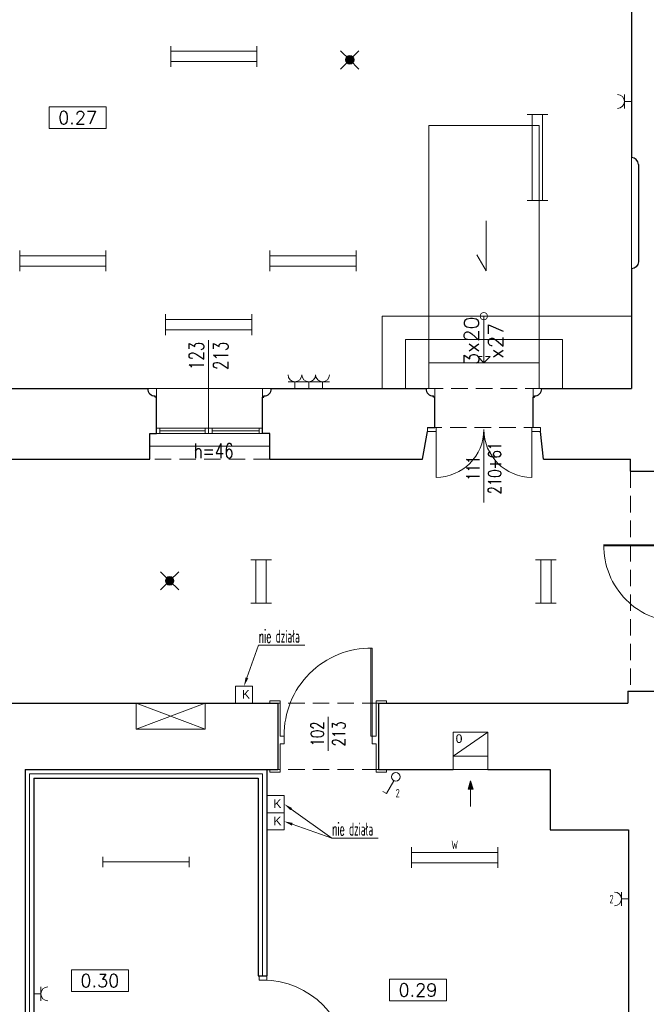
# Model space of a CAD drawing. Header units: millimetres. Extents: x 7052 to 69970, y -1719 to 15326.
# Tile 17 of 160: x 21839 to 22565, y 708 to 1850. Entities that reach past the tile are written whole.
import ezdxf
from ezdxf import colors
from ezdxf.entities.mleader import LeaderData, LeaderLine
from ezdxf.math import Vec2, Vec3

# ---------------------------------------------------------------- set-up
doc = ezdxf.new("R2010")
doc.units = ezdxf.units.MM
doc.linetypes.add('HIDDEN', pattern=[9.525, 6.35, -3.175])
for name, color, linetype, lineweight in [('m_cienka', 7, 'Continuous', 5), ('m_elektryka', 10, 'Continuous', 5), ('m_stolarka', 7, 'Continuous', 9), ('m_tekst', 7, 'Continuous', 13), ('m_went+klima', 1, 'Continuous', 5), ('m_wentylacja', 7, 'Continuous', 5), ('m_ściany', 7, 'Continuous', 30)]:
    doc.layers.add(name, color=color, linetype=linetype, lineweight=lineweight)
doc.styles.add('DIM', font='dim', dxfattribs={"width": 0.75})
doc.styles.add('ROMANS', font='Romans.shx', dxfattribs={"height": 0.2})
doc.styles.get("Standard").update_dxf_attribs({"font": 'arial.ttf'})
doc.styles.add('styl1', font='simplex.shx', dxfattribs={"width": 0.75})
doc.styles.add('WYM', font='simplex.shx', dxfattribs={"width": 0.5})
doc.styles.add('XFINE', font='tahoma.ttf')
doc.linetypes.add('BATTING', pattern='A,0.0001,-0.1,[134,ltypeshp.shx,S=0.1,R=0,X=-0.1,Y=0],-0.2,[134,ltypeshp.shx,S=0.1,R=180,X=0.1,Y=0],-0.1', length=0.4001)

# ---------------------------------------------------------------- blocks, each defined once
blk = doc.blocks.new('skrz1')
at = {"layer": 'm_stolarka', "color": 0}
for p, q in [((0, 0), (0, -101)), ((0, 0), (1.6, 0)), ((1.6, 0), (1.6, -101))]:
    blk.add_line(p, q, dxfattribs=at)
blk.add_arc((1.3, -1.3), 99.7, 269.2623, 0.7377, dxfattribs=at)
blk = doc.blocks.new('SKRZ7')
at = {"layer": 'm_stolarka', "color": 0}
for p, q in [((-212773.8, 101585.9), (-212863.8, 101585.9)), ((-212773.8, 101584.4), (-212863.8, 101584.4)), ((-212773.8, 101584.4), (-212773.8, 101585.9))]:
    blk.add_line(p, q, dxfattribs=at)
blk.add_arc((-212775, 101585.5), 88.9, 89.2623, 180.7377, dxfattribs=at)
blk = doc.blocks.new('strz')
at = {"layer": 'm_wentylacja', "ltscale": 2}
h = blk.add_hatch(color=0, dxfattribs=at)
h.paths.add_polyline_path([(0, 9.8), (-2.9, 9.8), (0, 0)])
h.paths.add_polyline_path([(2.9, 9.8), (0, 9.8), (0, 0)])
at = {"layer": 'm_wentylacja', "color": 0, "ltscale": 2}
for p, q in [((0, 0), (0, 29.8)), ((0, 0), (-2.9, 9.8)), ((-2.9, 9.8), (2.9, 9.8)), ((0, 0), (2.9, 9.8))]:
    blk.add_line(p, q, dxfattribs=at)
blk = doc.blocks.new('świetlówka 2')
at = {"layer": 'm_elektryka', "color": 0, "ltscale": 0.4}
for p, q in [((-100, -6), (-100, 0)), ((0, -6), (0, 0)), ((-100, -6), (0, -6)), ((-100, -12), (-100, -6)), ((0, -12), (0, -6)), ((-100, -18), (-100, -12)), ((-100, -18), (0, -18)), ((-100, -24), (-100, -18)), ((0, -18), (0, -12)), ((0, -24), (0, -18))]:
    blk.add_line(p, q, dxfattribs=at)
blk = doc.blocks.new('świetlówka 1')
at = {"layer": 'm_elektryka', "color": 0, "ltscale": 0.4}
for p, q in [((0, 0), (0, 6)), ((0, 0), (100, 0)), ((0, -6), (0, 0)), ((100, 0), (100, 6)), ((100, -6), (100, 0))]:
    blk.add_line(p, q, dxfattribs=at)
blk = doc.blocks.new('gniazdo z u')
at = {"layer": 'm_elektryka', "color": 0}
for p, q in [((-20, -10), (0, -10)), ((-10, -20), (-10, -10))]:
    blk.add_line(p, q, dxfattribs=at)
blk.add_arc((-10, 0), 10, 180, 0, dxfattribs=at)
blk = doc.blocks.new('właczn ik pojedynczy')
at = {"layer": 'm_elektryka', "color": 0}
for p in [(-12.4, 12.7), (0, 0)]:
    blk.add_line(p, (-14.8, 8.3), dxfattribs=at)
blk.add_circle((4.4, -2.4), 5, dxfattribs=at)

msp = doc.modelspace()

# ---------------------------------------------------------------- hatches: boundary and pattern name
at = {"layer": 'm_elektryka'}
h = msp.add_hatch(color=0, dxfattribs=at)
h.dxf.hatch_style = 1
h.paths.add_polyline_path([(22226.5, 1803.7, 1), (22216.5, 1803.7, 1)])
h = msp.add_hatch(color=0, dxfattribs=at)
h.dxf.hatch_style = 1
h.paths.add_polyline_path([(22017.8, 1199.5, 1), (22007.8, 1199.5, 1)])

# ---------------------------------------------------------------- linework, layer by layer
at = {"layer": 'm_cienka', "color": 0}
for p, q in [((21873.1, 1749.1), (21873.1, 1724.1)), ((21939.1, 1749.1), (21873.1, 1749.1)), ((21939.1, 1724.1), (21939.1, 1749.1)), ((21873.1, 1724.1), (21939.1, 1724.1)), ((21898.9, 748.2), (21898.9, 723.2)), ((21964.9, 748.2), (21898.9, 748.2)), ((21964.9, 723.2), (21964.9, 748.2)), ((22267.5, 737.4), (22267.5, 712.4)), ((22333.5, 737.4), (22267.5, 737.4)), ((22333.5, 712.4), (22333.5, 737.4)), ((21898.9, 723.2), (21964.9, 723.2)), ((22267.5, 712.4), (22333.5, 712.4))]:
    msp.add_line(p, q, dxfattribs=at)
at = {"layer": 'm_cienka', "color": 0, "ltscale": 2}
for p, q in [((22548, 1690.5), (22548, 1561.5)), ((22379.5, 1617.2), (22379.5, 1559.1)), ((22379.5, 1559.1), (22368.8, 1577.6)), ((22377, 1506.5), (22377, 1452.5)), ((21987.5, 1422.5), (22130.5, 1422.5)), ((22377, 1375), (22377, 1290.4)), ((22129, 1355.5), (21990, 1355.5)), ((22196.4, 1041.8), (22196.4, 1002.2))]:
    msp.add_line(p, q, dxfattribs=at)
at = {"layer": 'm_cienka', "color": 0, "ltscale": 3}
msp.add_line((22058, 1370.5), (22058, 1478.5), dxfattribs=at)
at = {"layer": 'm_cienka', "color": 0, "linetype": 'HIDDEN', "ltscale": 3}
for p, q in [((22444, 1422.5), (22310, 1422.5)), ((22442.5, 1377.5), (22311.5, 1377.5)), ((22129, 1340.5), (21990, 1340.5)), ((22547, 1326.5), (22547, 1071.5)), ((22255, 1057.5), (22138, 1057.5)), ((22255, 980.5), (22138, 980.5))]:
    msp.add_line(p, q, dxfattribs=at)
at = {"layer": 'm_cienka', "color": 0, "linetype": 'BATTING', "ltscale": 11}
for p, q in [((21850.5, 975.5), (22120.5, 975.5)), ((21850.5, 975.5), (21850.5, 385.5)), ((22120.5, 975.5), (22120.5, 741.5))]:
    msp.add_line(p, q, dxfattribs=at)
at = {"layer": 'm_cienka', "color": 0, "ltscale": 2}
msp.add_lwpolyline([(22313, 1452.5), (22441, 1452.5), (22441, 1727.5), (22313, 1727.5)], close=True, dxfattribs=at)
for points in [[(22548, 1506.5), (22259, 1506.5), (22259, 1422.5)], [(22468, 1422.5), (22468, 1479.5), (22286, 1479.5), (22286, 1422.5)], [(22441, 1422.5), (22441, 1452.5), (22313, 1452.5), (22313, 1422.5)], [(21997.5, 1412.5), (21997.5, 1422.5), (21987.5, 1422.5)], [(22120.5, 1412.5), (22120.5, 1422.5), (22130.5, 1422.5)], [(22320, 1412.5), (22320, 1422.5), (22310, 1422.5)], [(22434, 1412.5), (22434, 1422.5), (22444, 1422.5)]]:
    msp.add_lwpolyline(points, dxfattribs=at)
at = {"layer": 'm_cienka', "color": 0}
msp.add_lwpolyline([(22379, 1459.7), (22384.2, 1459.7), (22377, 1452.5), (22369.8, 1459.7), (22375, 1459.7)], dxfattribs=at)
at = {"layer": 'm_cienka', "color": 0, "ltscale": 2}
msp.add_circle((22377, 1506.5), 4.25, dxfattribs=at)
at = {"layer": 'm_elektryka', "color": 0}
for p, q in [((22221.5, 1803.7), (22210.9, 1814.3)), ((22221.5, 1803.7), (22232.1, 1814.3)), ((22221.5, 1803.7), (22210.9, 1793.1)), ((22221.5, 1803.7), (22232.1, 1793.1)), ((22106.8, 1223.7), (22130.8, 1223.7)), ((22112.8, 1223.7), (22112.8, 1173.7)), ((22124.8, 1173.7), (22124.8, 1223.7)), ((22436.8, 1223.7), (22460.8, 1223.7)), ((22442.8, 1223.7), (22442.8, 1173.7)), ((22454.8, 1173.7), (22454.8, 1223.7)), ((22012.8, 1199.5), (22002.2, 1210.1)), ((22012.8, 1199.5), (22002.2, 1188.9)), ((22012.8, 1199.5), (22023.4, 1210.1)), ((22012.8, 1199.5), (22023.4, 1188.9)), ((22106.8, 1173.7), (22130.8, 1173.7)), ((22436.8, 1173.7), (22460.8, 1173.7)), ((21974, 1027.5), (21974, 1057.5)), ((21974, 1057.5), (22054, 1027.5)), ((21974, 1027.5), (22054, 1057.5)), ((22054, 1057.5), (22054, 1027.5)), ((22054, 1027.5), (21974, 1027.5))]:
    msp.add_line(p, q, dxfattribs=at)
for centre in [(22221.5, 1803.7), (22012.8, 1199.5)]:
    msp.add_circle(centre, 5, dxfattribs=at)
at = {"layer": 'm_stolarka', "color": 0, "ltscale": 2}
for p, q in [((21997.5, 1376.5), (22120.5, 1376.5)), ((21997.5, 1376.5), (21997.5, 1370.5)), ((21997.5, 1370.5), (22120.5, 1370.5)), ((22001.5, 1376.5), (22001.5, 1370.5)), ((22054, 1373.5), (22001.5, 1373.5)), ((22054, 1376.5), (22054, 1370.5)), ((22058, 1376.5), (22058, 1370.5)), ((22062, 1376.5), (22062, 1370.5)), ((22116.5, 1373.5), (22062, 1373.5)), ((22116.5, 1376.5), (22116.5, 1370.5)), ((22120.5, 1376.5), (22120.5, 1370.5))]:
    msp.add_line(p, q, dxfattribs=at)
at = {"layer": 'm_stolarka', "color": 0, "ltscale": 3}
for p, q in [((22311.5, 1372.5), (22311.5, 1377.5)), ((22311.5, 1377.5), (22320, 1377.5)), ((22321.5, 1372.5), (22311.5, 1372.5)), ((22321.5, 1377.5), (22321.5, 1372.5)), ((22321.5, 1375), (22321.5, 1319.5)), ((22442.5, 1377.5), (22432.5, 1377.5)), ((22432.5, 1377.5), (22432.5, 1372.5)), ((22432.5, 1375), (22432.5, 1319.5)), ((22432.5, 1372.5), (22442.5, 1372.5)), ((22442.5, 1372.5), (22442.5, 1377.5))]:
    msp.add_line(p, q, dxfattribs=at)
at = {"layer": 'm_stolarka', "color": 0}
for p, q in [((22116.5, 741.5), (22125.5, 741.5)), ((22116.5, 736.5), (22116.5, 741.5)), ((22125.5, 736.5), (22116.5, 736.5)), ((22125.5, 741.5), (22125.5, 736.5))]:
    msp.add_line(p, q, dxfattribs=at)
at = {"layer": 'm_stolarka', "color": 0, "ltscale": 2}
for points in [[(22141, 1010.5), (22141, 977.5), (22129, 977.5), (22129, 980.5), (22129, 980.5), (22129, 980.5), (22138, 980.5), (22138, 1057.5), (22129, 1057.5), (22129, 1057.5), (22129, 1057.5), (22129, 1060.5), (22141, 1060.5), (22141, 1019.5), (22145.5, 1019.5), (22145.5, 1010.5), (22141, 1010.5)], [(22252, 1010.5), (22252, 977.5), (22264, 977.5), (22264, 980.5), (22264, 980.5), (22264, 980.5), (22255, 980.5), (22255, 1057.5), (22264, 1057.5), (22264, 1057.5), (22264, 1057.5), (22264, 1060.5), (22252, 1060.5), (22252, 1019.5), (22247.5, 1019.5), (22247.5, 1010.5), (22252, 1010.5)]]:
    msp.add_lwpolyline(points, dxfattribs=at)
at = {"layer": 'm_stolarka', "color": 0, "ltscale": 3}
for centre, radius, start, end in [((22321.5, 1375), 55.5, 270, 0), ((22432.5, 1375), 55.5, 180, 270), ((22120.5, 637.5), 99, 0, 89.7074)]:
    msp.add_arc(centre, radius, start, end, dxfattribs=at)
at = {"layer": 'm_went+klima', "color": 0}
for p, q in [((22109, 1077.5), (22089, 1077.5)), ((22089, 1077.5), (22089, 1057.5)), ((22109, 1057.5), (22109, 1077.5)), ((22089, 1057.5), (22109, 1057.5)), ((22145.5, 950.5), (22125.5, 950.5)), ((22125.5, 950.5), (22125.5, 930.5)), ((22145.5, 930.5), (22145.5, 950.5)), ((22145.5, 930.5), (22125.5, 930.5)), ((22125.5, 930.5), (22125.5, 910.5)), ((22125.5, 930.5), (22145.5, 930.5)), ((22145.5, 910.5), (22145.5, 930.5)), ((22125.5, 910.5), (22145.5, 910.5))]:
    msp.add_line(p, q, dxfattribs=at)
at = {"layer": 'm_wentylacja', "color": 0, "ltscale": 2}
msp.add_line((22381.5, 1024), (22341.5, 996), dxfattribs=at)
at = {"layer": 'm_wentylacja', "color": 0}
for p, q in [((22341.5, 996), (22341.5, 980.5)), ((22381.5, 996), (22381.5, 980.5)), ((22341.5, 980.5), (22381.5, 980.5))]:
    msp.add_line(p, q, dxfattribs=at)
at = {"layer": 'm_wentylacja', "color": 0, "ltscale": 2}
msp.add_lwpolyline([(22341.5, 1024), (22341.5, 996), (22381.5, 996), (22381.5, 1024)], close=True, dxfattribs=at)
at = {"layer": 'm_ściany', "color": 0, "ltscale": 2}
for p, q in [((22548, 1931.5), (22548, 1690.5)), ((22556, 1682.5), (22556, 1569.5)), ((22548, 1561.5), (22548, 1422.5)), ((21811, 1422.5), (21987.5, 1422.5)), ((22130.5, 1422.5), (22310, 1422.5)), ((22444, 1422.5), (22548, 1422.5)), ((21996, 1412.5), (21996, 1414)), ((21997.5, 1412.5), (21996, 1412.5)), ((21997.5, 1370.5), (21997.5, 1412.5)), ((22120.5, 1370.5), (22120.5, 1412.5)), ((22120.5, 1412.5), (22122, 1412.5)), ((22122, 1412.5), (22122, 1414)), ((22318.5, 1412.5), (22318.5, 1414)), ((22320, 1412.5), (22318.5, 1412.5)), ((22320, 1377.5), (22320, 1412.5)), ((22434, 1377.5), (22434, 1412.5)), ((22434, 1412.5), (22435.5, 1412.5)), ((22435.5, 1412.5), (22435.5, 1414)), ((21990, 1340.5), (21990, 1370.5)), ((21990, 1370.5), (21997.5, 1370.5)), ((22129, 1370.5), (22120.5, 1370.5)), ((22129, 1340.5), (22129, 1370.5)), ((22306, 1340.5), (22311.5, 1372.5)), ((22311.5, 1377.5), (22320, 1377.5)), ((22446, 1340.5), (22442.5, 1372.5)), ((21819, 1340.5), (21990, 1340.5)), ((22129, 1340.5), (22306, 1340.5)), ((22446, 1340.5), (22547, 1340.5)), ((22547, 1326.5), (22547, 1340.5)), ((22547, 1326.5), (22606, 1326.5)), ((22544, 1071.5), (22544, 1057.5)), ((22544, 1071.5), (22606, 1071.5)), ((21580, 1057.5), (22138, 1057.5)), ((22138, 1057.5), (22138, 980.5)), ((22255, 1057.5), (22544, 1057.5)), ((22255, 1057.5), (22255, 980.5)), ((21845.5, 980.5), (22138, 980.5)), ((21845.5, 980.5), (21845.5, 298.5)), ((22125.5, 980.5), (22125.5, 741.5)), ((22255, 980.5), (22341.5, 980.5)), ((22381.5, 980.5), (22454, 980.5)), ((21855.5, 970.5), (22115.5, 970.5)), ((21855.5, 970.5), (21855.5, 390.5)), ((22115.5, 970.5), (22115.5, 741.5)), ((22544.5, 910.5), (22544.5, 542.5)), ((22115.5, 741.5), (22125.5, 741.5))]:
    msp.add_line(p, q, dxfattribs=at)
at = {"layer": 'm_ściany', "color": 0, "ltscale": 3}
for p, q in [((22454, 980.5), (22454, 910.5)), ((22454, 910.5), (22544.5, 910.5))]:
    msp.add_line(p, q, dxfattribs=at)
at = {"layer": 'm_ściany', "color": 0, "ltscale": 2}
for points in [[(22556, 1682.5, 0.414111), (22548, 1690.5)], [(22556, 1569.5, -0.414111), (22548, 1561.5)]]:
    msp.add_lwpolyline(points, format="xyb", dxfattribs=at)
for centre, start, end in [((21995.8, 1422.3), 178.849, 271.151), ((22122.2, 1422.3), 268.849, 1.151), ((22318.3, 1422.3), 178.849, 271.151), ((22435.7, 1422.3), 268.849, 1.151)]:
    msp.add_arc(centre, 8.33, start, end, dxfattribs=at)

# ---------------------------------------------------------------- block references
at = {"layer": 'm_elektryka', "color": 0}
for name, p in [('świetlówka 2', (22114, 1819.8)), ('świetlówka 2', (21939, 1582.5)), ('świetlówka 2', (22229, 1582.5)), ('świetlówka 2', (22108, 1508.6)), ('świetlówka 1', (21935.5, 873.5)), ('świetlówka 2', (22393.1, 890.5))]:
    msp.add_blockref(name, p, dxfattribs=at)
at = {"layer": 'm_elektryka', "color": 0, "xscale": 0.8, "yscale": 0.8, "zscale": 0.8}
for p, rotation in [((22532, 1763.5), 90), ((22528.5, 838.5), 90), ((21871.5, 712.5), 270)]:
    msp.add_blockref('gniazdo z u', p, dxfattribs=dict(at, rotation=rotation))
at = {"layer": 'm_elektryka', "color": 0, "rotation": 90}
for name, p in [('świetlówka 2', (22427, 1740.5)), ('właczn ik pojedynczy', (22272.6, 967.7))]:
    msp.add_blockref(name, p, dxfattribs=at)
at = {"layer": 'm_elektryka', "color": 0, "xscale": 0.8, "yscale": 0.8, "zscale": 0.8}
for p in [(22166, 1438.4), (22182, 1438.4), (22198, 1438.4)]:
    msp.add_blockref('gniazdo z u', p, dxfattribs=at)
at = {"layer": 'm_stolarka', "color": 0, "xscale": -1, "rotation": 180}
msp.add_blockref('SKRZ7', (235379.8, 102825.8), dxfattribs=at)
at = {"layer": 'm_stolarka', "color": 0, "xscale": 1.009900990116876, "yscale": 1.009900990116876, "zscale": 1.009900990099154, "rotation": 180}
msp.add_blockref('skrz1', (22247.5, 1019.5), dxfattribs=at)
at = {"layer": 'm_wentylacja', "color": 0, "xscale": -1, "rotation": 180}
msp.add_blockref('strz', (22361.5, 967.7), dxfattribs=at)

# ---------------------------------------------------------------- texts
at = {"layer": 'm_elektryka', "color": 0, "char_height": 10, "attachment_point": 1, "style": 'DIM'}
for s, insert in [('2', (22274.7, 958.2)), ('W', (22339.3, 898.3)), ('2', (22522.6, 835.3))]:
    msp.add_mtext_dynamic_manual_height_columns(s, width=54.427, gutter_width=75, heights=[0], dxfattribs=dict(at, insert=insert))
at = {"layer": 'm_tekst', "color": 0, "char_height": 15, "attachment_point": 5, "style": 'ROMANS'}
for s, insert in [('0.27', (21906.1, 1736.6)), ('0.30', (21931.9, 735.7)), ('0.29', (22300.5, 724.9))]:
    msp.add_mtext_dynamic_manual_height_columns(s, width=77.222, gutter_width=1, heights=[10.5], dxfattribs=dict(at, insert=insert))
at = {"layer": 'm_tekst', "color": 0, "insert": (22354.1, 1477.7), "char_height": 17, "attachment_point": 2, "rotation": 90, "style": 'XFINE'}
msp.add_mtext('\\Fsimplex|c238;3x20\\Px27', dxfattribs=at)
at = {"layer": 'm_tekst', "color": 0, "ltscale": 3, "attachment_point": 5, "rotation": 90, "style": 'styl1'}
for s, width, heights, insert, char_height in [('123\\P213', 67.252, [0], (22058, 1460.5), 17), ('111\\P210+61', 101.135, [131.5], (22377, 1330.2), 15), ('102\\P213', 53.057, [40], (22196.4, 1022), 15)]:
    msp.add_mtext_dynamic_manual_height_columns(s, width=width, gutter_width=350, heights=heights, dxfattribs=dict(at, insert=insert, char_height=char_height))
at = {"layer": 'm_tekst', "color": 0, "ltscale": 3, "insert": (22063.8, 1350.1), "char_height": 17, "attachment_point": 5, "style": 'styl1'}
msp.add_mtext_dynamic_manual_height_columns('h=46', width=67.252, gutter_width=350, heights=[0], dxfattribs=at)
at = {"layer": 'm_tekst', "color": 0, "char_height": 10, "attachment_point": 1}
for insert in [(22096.5, 1073), (22133, 946), (22133, 926)]:
    msp.add_mtext_dynamic_manual_height_columns('K', width=54.427, gutter_width=75, heights=[0], dxfattribs=dict(at, insert=insert))
at = {"layer": 'm_wentylacja', "ltscale": 2, "insert": (22344.3, 1021.5), "char_height": 10, "width": 70.617, "attachment_point": 1}
msp.add_mtext('0', dxfattribs=at)

# ---------------------------------------------------------------- leaders
at = {"layer": 'm_elektryka', "color": 0}
ml = msp.add_multileader_mtext('Standard', dxfattribs=at)
ml.set_content('nie działa', color=7, style='WYM')
ml.set_leader_properties(linetype='ByLayer', lineweight=-1)
ml.build(insert=Vec2(0, 0))
ml.multileader.update_dxf_attribs({"text_left_attachment_type": 5, "text_right_attachment_type": 5, "dogleg_length": 0.36, "arrow_head_size": 10})
ctx = ml.context
ctx.base_point, ctx.char_height, ctx.arrow_head_size, ctx.landing_gap_size, ctx.plane_origin = Vec3(22116, 1124.7), 15, 10, 0.09, Vec3(22099, 1077.5)
ctx.left_attachment, ctx.right_attachment = 5, 5
notes = []
notes.append((ctx, [(0, (1, 1, 0), (22115.7, 1124.7), (1, 0), 0.36, [(0, [(22099, 1077.5)], 0, [])])]))
ctx.mtext.insert, ctx.mtext.flow_direction = Vec3(22116.1, 1142.7), 5
ml = msp.add_multileader_mtext('Standard', dxfattribs=at)
ml.set_content('nie działa', color=7, style='WYM')
ml.set_leader_properties(linetype='ByLayer', lineweight=-1)
ml.build(insert=Vec2(0, 0))
ml.multileader.update_dxf_attribs({"text_left_attachment_type": 5, "text_right_attachment_type": 5, "dogleg_length": 0.36, "arrow_head_size": 10})
ctx = ml.context
ctx.base_point, ctx.char_height, ctx.arrow_head_size, ctx.landing_gap_size, ctx.plane_origin = Vec3(22201, 901), 15, 10, 0.09, Vec3(22145.5, 940.5)
ctx.left_attachment, ctx.right_attachment = 5, 5
notes.append((ctx, [(0, (1, 1, 0), (22200.7, 901), (1, 0), 0.36, [(0, [(22145.5, 940.5)], 0, [])])]))
ctx.mtext.insert, ctx.mtext.flow_direction = Vec3(22201.1, 919), 5
ml = msp.add_multileader_mtext('Standard', dxfattribs=at)
ml.set_content('', color=7, style='WYM')
ml.set_leader_properties(linetype='ByLayer', lineweight=-1)
ml.build(insert=Vec2(0, 0))
ml.multileader.update_dxf_attribs({"text_left_attachment_type": 5, "text_right_attachment_type": 5, "dogleg_length": 0.36, "arrow_head_size": 10})
ctx = ml.context
ctx.base_point, ctx.char_height, ctx.arrow_head_size, ctx.landing_gap_size, ctx.plane_origin = Vec3(22201, 901), 15, 10, 0.09, Vec3(22145.5, 920.5)
ctx.left_attachment, ctx.right_attachment = 5, 5
notes.append((ctx, [(0, (1, 1, 0), (22200.7, 901), (1, 0), 0.36, [(0, [(22145.5, 920.5)], 0, [])])]))
ctx.mtext.insert, ctx.mtext.flow_direction = Vec3(22201.1, 916), 5
for ctx, leaders in notes:
    for number, flags, end, landing, length, lines in leaders:
        leader = LeaderData()
        leader.index, (leader.has_last_leader_line, leader.has_dogleg_vector, leader.attachment_direction) = number, flags
        leader.last_leader_point, leader.dogleg_vector, leader.dogleg_length = Vec3(end), Vec3(landing), length
        for number, points, colour, breaks in lines:
            line = LeaderLine()
            line.index, line.vertices, line.color, line.breaks = number, Vec3.list(points), colors.encode_raw_color(colour), breaks
            leader.lines.append(line)
        ctx.leaders.append(leader)

doc.saveas('drawing.dxf')
